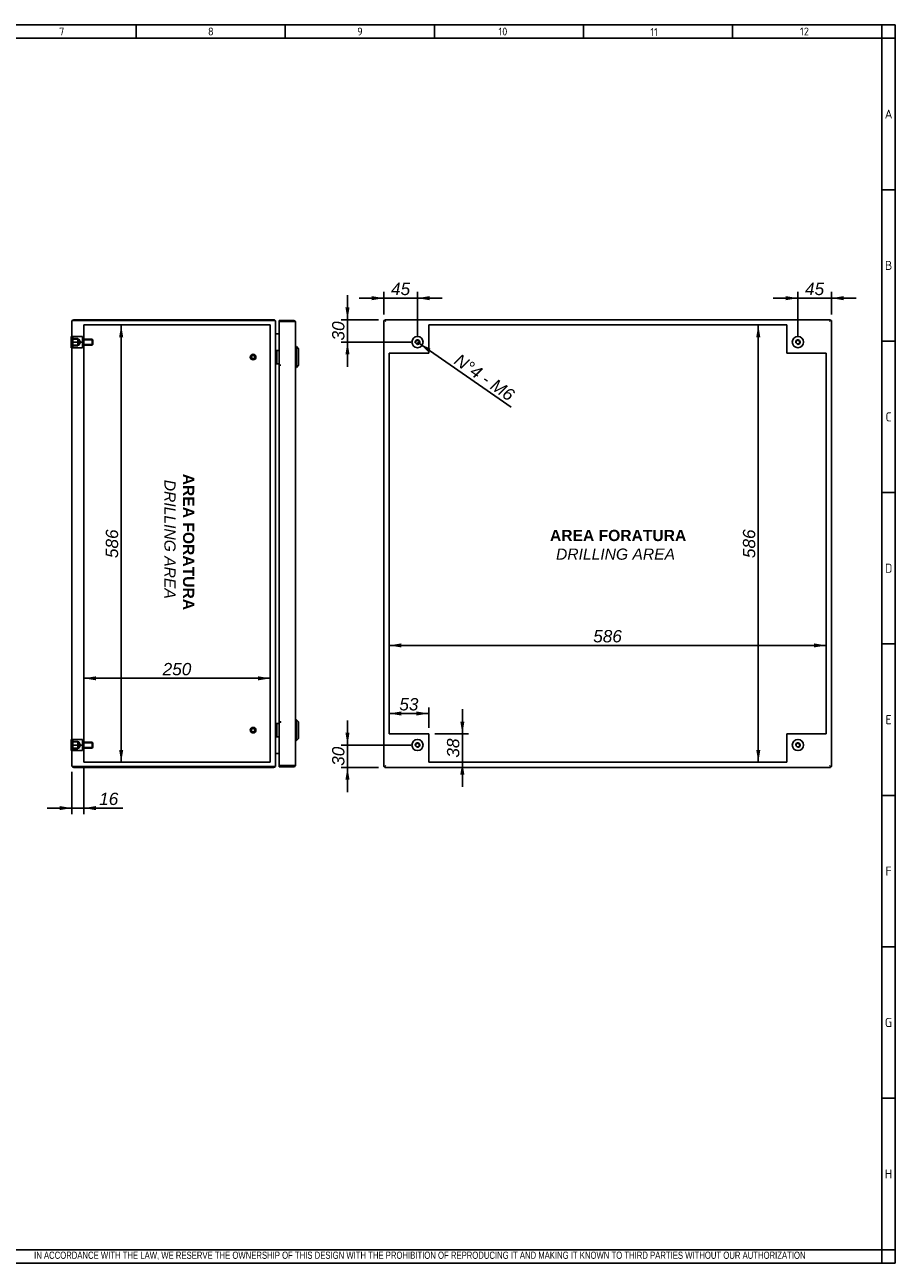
# Model space of a CAD drawing. Extents: x 6 to 412, y 11 to 288.
# Tile 3 of 3: x 218 to 412, y 11 to 288. Entities that reach past the tile are written whole.
import ezdxf
from ezdxf.enums import TextEntityAlignment as Align
from ezdxf.lldxf.tags import DXFTag

# ---------------------------------------------------------------- set-up
doc = ezdxf.new("R2010")
doc.units = 0
doc.layers.get('0').update_dxf_attribs({"linetype": 'CONTINUOUS'})
for name, color, linetype in [('_TRANSLATION', 7, 'CONTINUOUS'), ('AE00417_01', 7, 'CONTINUOUS'), ('AE00907_02', 7, 'CONTINUOUS'), ('C0000000', 7, 'CONTINUOUS'), ('C0000000_04', 7, 'CONTINUOUS'), ('C0000000_05', 7, 'CONTINUOUS'), ('C0000000_22', 7, 'CONTINUOUS'), ('C0000000_65', 7, 'CONTINUOUS'), ('DEFAULT', 7, 'CONTINUOUS'), ('DV3_DEFAULT', 7, 'CONTINUOUS'), ('DV4_DEFAULT', 7, 'CONTINUOUS'), ('SERRATURA_INF', 7, 'CONTINUOUS'), ('SERRATURA_SUP', 7, 'CONTINUOUS')]:
    doc.layers.add(name, color=color, linetype=linetype)
doc.styles.add('SEACAD_ARIAL', font='arial.ttf')
doc.styles.add('SEACAD_ARIALI', font='ariali.ttf')
tags = doc.linetypes.add('CENTER2', pattern=[28.575, 19.05, -3.175, 3.175, -3.175]).pattern_tags.tags
tags[10:11] = [DXFTag(74, 4), DXFTag(75, 0), DXFTag(340, '0'), DXFTag(46, 0.0), DXFTag(50, 0.0), DXFTag(44, 0.0), DXFTag(45, 0.0)]
tags[8:9] = [DXFTag(74, 4), DXFTag(75, 0), DXFTag(340, '0'), DXFTag(46, 0.0), DXFTag(50, 0.0), DXFTag(44, 0.0), DXFTag(45, 0.0)]
tags[6:7] = [DXFTag(74, 4), DXFTag(75, 0), DXFTag(340, '0'), DXFTag(46, 0.0), DXFTag(50, 0.0), DXFTag(44, 0.0), DXFTag(45, 0.0)]
tags[4:5] = [DXFTag(74, 4), DXFTag(75, 0), DXFTag(340, '0'), DXFTag(46, 0.0), DXFTag(50, 0.0), DXFTag(44, 0.0), DXFTag(45, 0.0)]
tags = doc.linetypes.add('HIDDEN2', pattern=[4.7625, 3.175, -1.5875]).pattern_tags.tags
tags[6:7] = [DXFTag(74, 4), DXFTag(75, 0), DXFTag(340, '0'), DXFTag(46, 0.0), DXFTag(50, 0.0), DXFTag(44, 0.0), DXFTag(45, 0.0)]
tags[4:5] = [DXFTag(74, 4), DXFTag(75, 0), DXFTag(340, '0'), DXFTag(46, 0.0), DXFTag(50, 0.0), DXFTag(44, 0.0), DXFTag(45, 0.0)]
doc.dimstyles.new('ISO', dxfattribs={"dimtxt": 0.458333, "dimasz": 0.458333, "dimexe": 0.229167, "dimexo": 0.229167, "dimgap": 0.114583, "dimtad": 1, "dimdec": 1, "dimlfac": 6, "dimtxsty": 'SEACAD_ARIAL', "dimsah": 1, "dimcen": 0.229167, "dimadec": 1, "dimazin": 3, "dimtfac": 0.7, "dimtdec": 3, "dimtmove": 0, "dimatfit": 3})

# ---------------------------------------------------------------- blocks, each defined once
blk = doc.blocks.new('SE2')
at = {"layer": 'AE00417_01', "color": 7, "linetype": 'HIDDEN2'}
for centre, radius in [((268.62, 213.36), 0.625), ((268.62, 213.36), 0.5), ((268.62, 213.36), 0.417), ((268.62, 213.36), 0.375), ((268.62, 130.03), 0.625), ((268.62, 130.03), 0.5), ((268.62, 130.03), 0.417), ((268.62, 130.03), 0.375)]:
    blk.add_circle(centre, radius, dxfattribs=at)
for centre in [(268.62, 213.36), (268.62, 130.03)]:
    blk.add_arc(centre, 0.397, 255, 195, dxfattribs=at)
at = {"layer": 'C0000000', "color": 7, "linetype": 'CONTINUOUS'}
for p, q in [((227.96, 215.45), (227.96, 217.95)), ((228.12, 217.95), (227.96, 217.95)), ((227.96, 215.45), (228.12, 215.45)), ((273.79, 214.86), (273.79, 214.86)), ((273.81, 214.86), (274.45, 214.86)), ((273.96, 214.7), (273.96, 212.03)), ((273.79, 211.86), (273.79, 211.86)), ((274.45, 211.86), (273.81, 211.86)), ((273.79, 131.53), (273.79, 131.53)), ((273.81, 131.53), (274.45, 131.53)), ((273.96, 131.36), (273.96, 128.7)), ((273.79, 128.53), (273.79, 128.53)), ((274.45, 128.53), (273.81, 128.53))]:
    blk.add_line(p, q, dxfattribs=at)
at = {"layer": 'C0000000', "color": 7, "linetype": 'HIDDEN2'}
for p, q in [((228.32, 217.95), (228.32, 216.7)), ((230.49, 217.95), (228.32, 217.95)), ((228.32, 217.53), (229.49, 217.53)), ((229.49, 217.39), (228.32, 217.39)), ((228.32, 216.7), (228.32, 215.45)), ((230.49, 216.7), (228.32, 216.7)), ((228.32, 216), (229.49, 216)), ((228.32, 215.86), (229.49, 215.86)), ((229.49, 215.86), (229.49, 217.53)), ((229.66, 217.39), (229.49, 217.39)), ((229.49, 216), (229.66, 216)), ((229.66, 216), (229.66, 217.39)), ((230.07, 216.7), (229.66, 217.39)), ((229.66, 216), (230.07, 216.7)), ((230.49, 217.95), (230.49, 216.7)), ((232.66, 217.36), (230.49, 217.36)), ((232.78, 217.23), (230.49, 217.23)), ((230.49, 216.7), (230.49, 215.45)), ((232.78, 216.16), (230.49, 216.16)), ((230.49, 216.03), (232.66, 216.03)), ((232.66, 217.36), (232.66, 216.03)), ((232.82, 217.2), (232.66, 217.36)), ((232.66, 216.03), (232.82, 216.2)), ((232.82, 216.2), (232.82, 217.2)), ((230.49, 215.45), (228.32, 215.45))]:
    blk.add_line(p, q, dxfattribs=at)
at = {"layer": 'C0000000', "color": 7, "linetype": 'CONTINUOUS'}
for centre, start, end in [((273.79, 214.7), 90, 180), ((273.79, 212.03), 180, 270), ((273.79, 131.36), 90, 180), ((273.79, 128.7), 180, 270)]:
    blk.add_arc(centre, 0.167, start, end, dxfattribs=at)
for points in [[(273.96, 214.7), (273.96, 214.86), (273.79, 214.86)], [(273.79, 211.86), (273.96, 211.86), (273.96, 212.03)], [(273.96, 131.36), (273.96, 131.53), (273.79, 131.53)], [(273.79, 128.53), (273.96, 128.53), (273.96, 128.7)]]:
    blk.add_rational_spline(points, [1, 0.707106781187, 1], degree=2, dxfattribs=at)
at = {"layer": 'C0000000_04', "color": 7, "linetype": 'HIDDEN2'}
for p, q in [((228.32, 127.95), (228.32, 126.7)), ((230.49, 127.95), (228.32, 127.95)), ((228.32, 127.53), (229.49, 127.53)), ((229.49, 127.39), (228.32, 127.39)), ((229.49, 125.86), (229.49, 127.53)), ((229.66, 127.39), (229.49, 127.39)), ((229.66, 126), (229.66, 127.39)), ((230.07, 126.7), (229.66, 127.39)), ((230.49, 127.95), (230.49, 126.7)), ((232.66, 127.36), (230.49, 127.36)), ((232.66, 127.36), (232.66, 126.03)), ((232.82, 127.2), (232.66, 127.36)), ((228.32, 126.7), (228.32, 125.45)), ((230.49, 126.7), (228.32, 126.7)), ((228.32, 126), (229.49, 126)), ((228.32, 125.86), (229.49, 125.86)), ((230.49, 125.45), (228.32, 125.45)), ((229.49, 126), (229.66, 126)), ((229.66, 126), (230.07, 126.7)), ((232.78, 127.23), (230.49, 127.23)), ((230.49, 126.7), (230.49, 125.45)), ((232.78, 126.16), (230.49, 126.16)), ((230.49, 126.03), (232.66, 126.03)), ((232.66, 126.03), (232.82, 126.2)), ((232.82, 126.2), (232.82, 127.2))]:
    blk.add_line(p, q, dxfattribs=at)
at = {"layer": 'C0000000_05', "color": 7, "linetype": 'CONTINUOUS'}
for p, q in [((227.96, 125.45), (227.96, 127.95)), ((228.12, 127.95), (227.96, 127.95)), ((227.96, 125.45), (228.12, 125.45))]:
    blk.add_line(p, q, dxfattribs=at)
at = {"layer": 'C0000000_22', "color": 7, "linetype": 'CONTINUOUS'}
for p, q in [((228.54, 221.5), (228.18, 221.5)), ((228.18, 221.5), (228.54, 221.5)), ((273.21, 221.7), (228.54, 221.7)), ((228.54, 221.5), (273.21, 221.5)), ((273.21, 221.5), (228.54, 221.5)), ((228.12, 122.11), (228.12, 221.28)), ((273.62, 122.11), (273.62, 221.28)), ((273.62, 221.28), (273.62, 221.28)), ((273.84, 218.56), (273.62, 218.56)), ((273.84, 218.56), (274.46, 218.56)), ((274.46, 218.56), (273.84, 218.56)), ((273.62, 124.83), (273.84, 124.83)), ((274.46, 124.83), (273.84, 124.83)), ((273.84, 124.83), (274.46, 124.83)), ((228.54, 121.9), (228.18, 121.9)), ((228.18, 121.9), (228.54, 121.9)), ((273.21, 121.9), (228.54, 121.9)), ((228.54, 121.9), (273.21, 121.9)), ((273.62, 122.11), (273.62, 122.11)), ((228.54, 121.7), (273.21, 121.7))]:
    blk.add_line(p, q, dxfattribs=at)
for centre, radius, start, end in [((228.54, 221.28), 0.417, 148.6677, 180), ((228.54, 221.28), 0.417, 90, 148.6677), ((273.21, 221.28), 0.417, 0, 90), ((273.84, 218.78), 0.217, 180, 270), ((273.84, 124.61), 0.217, 90, 180), ((228.54, 122.11), 0.417, 180, 211.3323), ((228.54, 122.11), 0.417, 211.3323, 270), ((273.21, 122.11), 0.417, 270, 0)]:
    blk.add_arc(centre, radius, start, end, dxfattribs=at)
for centre, major_axis, ratio, start_param, end_param in [((228.54, 221.28), (0.417, 0), 0.997824, 2.594742, 3.141593), ((273.21, 221.28), (-0.417, 0), 0.52, 3.141593, 4.712389), ((228.54, 122.11), (0.417, 0), 0.997824, 3.141593, 3.688444), ((273.21, 122.11), (0.417, 0), 0.52, 4.712389, 6.283185)]:
    blk.add_ellipse(centre, major_axis=major_axis, ratio=ratio, start_param=start_param, end_param=end_param, dxfattribs=at)
at = {"layer": 'C0000000_65', "color": 7, "linetype": 'CONTINUOUS'}
for p, q in [((274.46, 221.53), (274.46, 221.33)), ((274.46, 221.53), (277.71, 221.53)), ((274.46, 221.33), (277.71, 221.33)), ((274.66, 221.33), (276.07, 221.33)), ((276.07, 221.33), (276.57, 221.33)), ((276.57, 221.33), (276.57, 221.3)), ((277.71, 221.53), (277.71, 221.33)), ((278.06, 221.33), (277.71, 221.33)), ((274.66, 221.3), (274.46, 221.3)), ((274.46, 221.3), (274.46, 211.56)), ((277.71, 221.3), (274.66, 221.3)), ((277.71, 221.3), (278.06, 221.3)), ((278.12, 221.11), (278.12, 122.28)), ((274.66, 211.56), (274.46, 211.56)), ((274.79, 211.53), (274.46, 211.53)), ((274.46, 211.53), (274.46, 131.86)), ((274.79, 211.56), (274.66, 211.56)), ((274.79, 211.56), (274.79, 211.53)), ((274.79, 211.53), (274.79, 211.53)), ((274.46, 131.86), (274.79, 131.86)), ((274.66, 131.83), (274.46, 131.83)), ((274.46, 131.83), (274.46, 122.1)), ((274.66, 131.83), (274.79, 131.83)), ((274.79, 131.86), (274.79, 131.86)), ((274.79, 131.86), (274.79, 131.83)), ((274.66, 122.1), (274.46, 122.1)), ((274.46, 121.86), (274.46, 122.06)), ((277.71, 122.06), (274.46, 122.06)), ((277.71, 121.86), (274.46, 121.86)), ((274.66, 122.1), (277.71, 122.1)), ((274.66, 122.06), (276.07, 122.06)), ((276.57, 122.06), (276.07, 122.06)), ((276.57, 122.1), (276.57, 122.06)), ((277.71, 122.1), (278.06, 122.1)), ((278.06, 122.06), (277.71, 122.06)), ((277.71, 121.86), (277.71, 122.06))]:
    blk.add_line(p, q, dxfattribs=at)
for centre, radius, start, end in [((274.66, 221.33), 0.2, 179.9047, 189.4813), ((274.66, 221.33), 0.000333, 90, 270), ((277.71, 221.11), 0.417, 31.3323, 90), ((277.71, 221.11), 0.217, 57.7958, 90), ((277.71, 221.11), 0.417, 0, 31.3323), ((274.66, 122.06), 0.2, 170.5187, 180.0953), ((274.66, 122.06), 0.000333, 90, 270), ((277.71, 122.28), 0.217, 270, 302.2042), ((277.71, 122.28), 0.417, 270, 328.6677), ((277.71, 122.28), 0.417, 328.6677, 360)]:
    blk.add_arc(centre, radius, start, end, dxfattribs=at)
for centre, start_param, end_param in [((277.71, 221.11), 3.141593, 3.688444), ((277.71, 122.28), 2.594742, 3.141593)]:
    blk.add_ellipse(centre, major_axis=(-0.417, 0), ratio=0.846154, start_param=start_param, end_param=end_param, dxfattribs=at)
at = {"layer": 'DV3_DEFAULT', "color": 7, "linetype": 'CENTER2'}
for p, q in [((230.79, 122.86), (230.79, 220.53)), ((230.79, 220.53), (272.46, 220.53)), ((272.46, 220.53), (272.46, 122.86)), ((272.46, 122.86), (230.79, 122.86))]:
    blk.add_line(p, q, dxfattribs=at)
at = {"layer": 'SERRATURA_INF', "color": 7, "linetype": 'CONTINUOUS'}
for p, q in [((278.29, 132.36), (278.12, 132.36)), ((278.29, 127.7), (278.29, 132.36)), ((278.79, 131.86), (278.29, 132.36)), ((278.79, 131.86), (278.79, 128.2)), ((278.12, 127.7), (278.29, 127.7)), ((278.29, 127.7), (278.79, 128.2))]:
    blk.add_line(p, q, dxfattribs=at)
at = {"layer": 'SERRATURA_SUP', "color": 7, "linetype": 'CONTINUOUS'}
for p, q in [((278.29, 215.7), (278.12, 215.7)), ((278.29, 211.03), (278.29, 215.7)), ((278.79, 215.2), (278.29, 215.7)), ((278.79, 215.2), (278.79, 211.53)), ((278.12, 211.03), (278.29, 211.03)), ((278.29, 211.03), (278.79, 211.53))]:
    blk.add_line(p, q, dxfattribs=at)
blk = doc.blocks.new('SE3')
at = {"layer": 'AE00907_02', "color": 7, "linetype": 'CONTINUOUS'}
for p, q in [((397.65, 121.9), (397.65, 121.9)), ((397.65, 121.89), (397.65, 121.9)), ((397.65, 121.89), (397.65, 121.89))]:
    blk.add_line(p, q, dxfattribs=at)
at = {"layer": 'C0000000', "color": 7, "linetype": 'CONTINUOUS'}
for radius in [1.25, 0.41]:
    blk.add_circle((390.35, 216.7), radius, dxfattribs=at)
blk.add_arc((390.35, 216.7), 0.5, 255, 195, dxfattribs=at)
at = {"layer": 'C0000000_05', "color": 7, "linetype": 'CONTINUOUS'}
for centre, radius in [((305.35, 216.7), 1.25), ((305.35, 216.7), 0.41), ((305.35, 126.7), 1.25), ((390.35, 126.7), 1.25), ((305.35, 126.7), 0.41), ((390.35, 126.7), 0.41)]:
    blk.add_circle(centre, radius, dxfattribs=at)
for centre in [(305.35, 216.7), (305.35, 126.7), (390.35, 126.7)]:
    blk.add_arc(centre, 0.5, 255, 195, dxfattribs=at)
at = {"layer": 'C0000000_22', "color": 7, "linetype": 'CONTINUOUS'}
for p, q in [((297.85, 221.5), (297.85, 121.9)), ((297.85, 221.5), (298.05, 221.5)), ((298.05, 221.7), (298.05, 221.5)), ((397.65, 221.7), (298.05, 221.7)), ((298.05, 221.5), (298.26, 221.28)), ((298.05, 221.5), (298.26, 221.28)), ((397.65, 221.5), (397.43, 221.28)), ((397.65, 221.5), (397.43, 221.28)), ((397.65, 221.7), (397.65, 221.5)), ((397.85, 221.5), (397.65, 221.5)), ((397.85, 121.9), (397.85, 221.5)), ((297.85, 121.9), (298.05, 121.9)), ((298.05, 121.9), (298.26, 122.11)), ((298.05, 121.9), (298.26, 122.11)), ((298.05, 121.7), (298.05, 121.9)), ((397.65, 121.9), (397.43, 122.11)), ((397.65, 121.9), (397.43, 122.11)), ((397.85, 121.9), (397.65, 121.9)), ((397.65, 121.7), (397.65, 121.9)), ((298.05, 121.7), (397.65, 121.7))]:
    blk.add_line(p, q, dxfattribs=at)
at = {"layer": 'C0000000_65', "color": 7, "linetype": 'CONTINUOUS'}
for p, q in [((297.91, 221.53), (297.91, 221.5)), ((298.05, 221.53), (297.91, 221.53)), ((298.22, 221.33), (298.21, 221.33)), ((397.48, 221.33), (397.48, 221.33)), ((397.78, 221.53), (397.65, 221.53)), ((397.78, 221.53), (397.78, 221.5)), ((298.25, 221.29), (298.25, 221.29)), ((397.45, 221.3), (397.45, 221.3)), ((397.85, 221.3), (397.85, 221.3)), ((397.85, 211.56), (397.85, 221.3)), ((397.85, 211.56), (397.85, 211.56)), ((397.85, 211.56), (397.85, 211.53)), ((397.85, 211.53), (397.85, 131.86)), ((397.85, 211.53), (397.85, 211.53)), ((397.85, 131.86), (397.85, 131.86)), ((397.85, 131.86), (397.85, 131.83)), ((397.85, 122.1), (397.85, 131.83)), ((397.85, 131.83), (397.85, 131.83)), ((297.91, 121.86), (297.91, 121.9)), ((297.91, 121.86), (298.05, 121.86)), ((298.21, 122.06), (298.22, 122.06)), ((298.25, 122.1), (298.25, 122.1)), ((397.45, 122.1), (397.45, 122.1)), ((397.48, 122.06), (397.48, 122.06)), ((397.65, 121.86), (397.78, 121.86)), ((397.78, 121.86), (397.78, 121.9)), ((397.85, 122.1), (397.85, 122.1))]:
    blk.add_line(p, q, dxfattribs=at)
at = {"layer": 'DV4_DEFAULT', "color": 7, "linetype": 'CENTER2'}
for p, q in [((307.85, 220.53), (387.85, 220.53)), ((307.85, 214.2), (307.85, 220.53)), ((387.85, 220.53), (387.85, 214.2)), ((299.01, 129.2), (299.01, 214.2)), ((299.01, 214.2), (307.85, 214.2)), ((387.85, 214.2), (396.68, 214.2)), ((396.68, 214.2), (396.68, 129.2)), ((299.01, 129.2), (307.85, 129.2)), ((307.85, 129.2), (307.85, 122.86)), ((387.85, 122.86), (387.85, 129.2)), ((387.85, 129.2), (396.68, 129.2)), ((387.85, 122.86), (307.85, 122.86))]:
    blk.add_line(p, q, dxfattribs=at)
blk = doc.blocks.new('DMBLK183')
at = {"layer": 'DEFAULT', "linetype": 'CONTINUOUS'}
for points in [[(225.37, 112.16), (228.12, 112.62), (225.37, 113.08)], [(233.54, 112.16), (233.54, 113.08), (230.79, 112.62)]]:
    blk.add_hatch(color=7, dxfattribs=at).paths.add_polyline_path(points)
at = {"layer": 'DEFAULT', "color": 7, "linetype": 'CONTINUOUS'}
for p, q in [((228.12, 120.74), (228.12, 111.25)), ((230.79, 121.49), (230.79, 111.25)), ((222.62, 112.62), (239.54, 112.62))]:
    blk.add_line(p, q, dxfattribs=at)
at = {"layer": 'DEFAULT', "color": 7, "linetype": 'CONTINUOUS', "style": 'SEACAD_ARIALI'}
blk.add_text('16', height=2.75, dxfattribs=at).set_placement((234.23, 116.06), align=Align.TOP_LEFT)
blk = doc.blocks.new('DMBLK184')
at = {"layer": 'DEFAULT', "linetype": 'CONTINUOUS'}
for points in [[(233.54, 142.06), (230.79, 141.61), (233.54, 141.15)], [(269.71, 142.06), (269.71, 141.15), (272.46, 141.61)]]:
    blk.add_hatch(color=7, dxfattribs=at).paths.add_polyline_path(points)
at = {"layer": 'DEFAULT', "color": 7, "linetype": 'CONTINUOUS'}
blk.add_line((230.79, 141.61), (272.46, 141.61), dxfattribs=at)
at = {"layer": 'DEFAULT', "color": 7, "linetype": 'CONTINUOUS', "style": 'SEACAD_ARIALI'}
blk.add_text('250', height=2.75, dxfattribs=at).set_placement((248.41, 145.04), align=Align.TOP_LEFT)
blk = doc.blocks.new('DMBLK185')
at = {"layer": 'DEFAULT', "linetype": 'CONTINUOUS'}
for points in [[(239.6, 217.78), (239.15, 220.53), (238.69, 217.78)], [(239.6, 125.61), (238.69, 125.61), (239.15, 122.86)]]:
    blk.add_hatch(color=7, dxfattribs=at).paths.add_polyline_path(points)
at = {"layer": 'DEFAULT', "color": 7, "linetype": 'CONTINUOUS'}
blk.add_line((239.15, 122.86), (239.15, 220.53), dxfattribs=at)
at = {"layer": 'DEFAULT', "color": 7, "linetype": 'CONTINUOUS', "style": 'SEACAD_ARIALI'}
blk.add_text('586', height=2.75, rotation=90, dxfattribs=at).set_placement((235.71, 168.46), align=Align.TOP_LEFT)
blk = doc.blocks.new('DMBLK186')
at = {"layer": 'DEFAULT', "linetype": 'CONTINUOUS'}
for points in [[(381.04, 217.78), (381.95, 217.78), (381.49, 220.53)], [(381.04, 125.61), (381.49, 122.86), (381.95, 125.61)]]:
    blk.add_hatch(color=7, dxfattribs=at).paths.add_polyline_path(points)
at = {"layer": 'DEFAULT', "color": 7, "linetype": 'CONTINUOUS'}
blk.add_line((381.49, 122.86), (381.49, 220.53), dxfattribs=at)
at = {"layer": 'DEFAULT', "color": 7, "linetype": 'CONTINUOUS', "style": 'SEACAD_ARIALI'}
blk.add_text('586', height=2.75, rotation=90, dxfattribs=at).set_placement((378.06, 168.46), align=Align.TOP_LEFT)
blk = doc.blocks.new('DMBLK187')
at = {"layer": 'DEFAULT', "linetype": 'CONTINUOUS'}
for points in [[(301.76, 149.41), (299.01, 148.95), (301.76, 148.5)], [(393.93, 149.41), (393.93, 148.5), (396.68, 148.95)]]:
    blk.add_hatch(color=7, dxfattribs=at).paths.add_polyline_path(points)
at = {"layer": 'DEFAULT', "color": 7, "linetype": 'CONTINUOUS'}
blk.add_line((299.01, 148.95), (396.68, 148.95), dxfattribs=at)
at = {"layer": 'DEFAULT', "color": 7, "linetype": 'CONTINUOUS', "style": 'SEACAD_ARIALI'}
blk.add_text('586', height=2.75, dxfattribs=at).set_placement((344.61, 152.39), align=Align.TOP_LEFT)
blk = doc.blocks.new('DMBLK188')
at = {"layer": 'DEFAULT', "linetype": 'CONTINUOUS'}
for points in [[(295.1, 226.98), (295.1, 226.06), (297.85, 226.52)], [(308.1, 226.98), (305.35, 226.52), (308.1, 226.06)]]:
    blk.add_hatch(color=7, dxfattribs=at).paths.add_polyline_path(points)
at = {"layer": 'DEFAULT', "color": 7, "linetype": 'CONTINUOUS'}
for p, q in [((297.85, 222.87), (297.85, 227.9)), ((305.35, 218.07), (305.35, 227.9)), ((292.35, 226.52), (310.85, 226.52))]:
    blk.add_line(p, q, dxfattribs=at)
at = {"layer": 'DEFAULT', "color": 7, "linetype": 'CONTINUOUS', "style": 'SEACAD_ARIALI'}
blk.add_text('45', height=2.75, dxfattribs=at).set_placement((299.43, 229.96), align=Align.TOP_LEFT)
blk = doc.blocks.new('DMBLK189')
at = {"layer": 'DEFAULT', "linetype": 'CONTINUOUS'}
for points in [[(387.6, 226.98), (387.6, 226.06), (390.35, 226.52)], [(400.6, 226.98), (397.85, 226.52), (400.6, 226.06)]]:
    blk.add_hatch(color=7, dxfattribs=at).paths.add_polyline_path(points)
at = {"layer": 'DEFAULT', "color": 7, "linetype": 'CONTINUOUS'}
for p, q in [((390.35, 218.07), (390.35, 227.9)), ((397.85, 222.87), (397.85, 227.9)), ((384.85, 226.52), (403.35, 226.52))]:
    blk.add_line(p, q, dxfattribs=at)
at = {"layer": 'DEFAULT', "color": 7, "linetype": 'CONTINUOUS', "style": 'SEACAD_ARIALI'}
blk.add_text('45', height=2.75, dxfattribs=at).set_placement((391.93, 229.96), align=Align.TOP_LEFT)
blk = doc.blocks.new('DMBLK190')
at = {"layer": 'DEFAULT', "linetype": 'CONTINUOUS'}
for points in [[(289.25, 224.45), (289.71, 221.7), (290.16, 224.45)], [(289.25, 213.95), (290.16, 213.95), (289.71, 216.7)]]:
    blk.add_hatch(color=7, dxfattribs=at).paths.add_polyline_path(points)
at = {"layer": 'DEFAULT', "color": 7, "linetype": 'CONTINUOUS'}
for p, q in [((289.71, 227.2), (289.71, 211.2)), ((296.67, 221.7), (288.33, 221.7)), ((303.97, 216.7), (288.33, 216.7))]:
    blk.add_line(p, q, dxfattribs=at)
at = {"layer": 'DEFAULT', "color": 7, "linetype": 'CONTINUOUS', "style": 'SEACAD_ARIALI'}
blk.add_text('30', height=2.75, rotation=90, dxfattribs=at).set_placement((286.27, 217.06), align=Align.TOP_LEFT)
blk = doc.blocks.new('DMBLK191')
at = {"layer": 'DEFAULT', "linetype": 'CONTINUOUS'}
for points in [[(289.25, 129.45), (289.71, 126.7), (290.16, 129.45)], [(289.25, 118.95), (290.16, 118.95), (289.71, 121.7)]]:
    blk.add_hatch(color=7, dxfattribs=at).paths.add_polyline_path(points)
at = {"layer": 'DEFAULT', "color": 7, "linetype": 'CONTINUOUS'}
for p, q in [((289.71, 132.2), (289.71, 116.2)), ((303.97, 126.7), (288.33, 126.7)), ((296.67, 121.7), (288.33, 121.7))]:
    blk.add_line(p, q, dxfattribs=at)
at = {"layer": 'DEFAULT', "color": 7, "linetype": 'CONTINUOUS', "style": 'SEACAD_ARIALI'}
blk.add_text('30', height=2.75, rotation=90, dxfattribs=at).set_placement((286.27, 122.06), align=Align.TOP_LEFT)
blk = doc.blocks.new('DMBLK192')
at = {"layer": 'DEFAULT', "linetype": 'CONTINUOUS'}
for points in [[(301.76, 134.21), (299.01, 133.75), (301.76, 133.29)], [(305.1, 134.21), (305.1, 133.29), (307.85, 133.75)]]:
    blk.add_hatch(color=7, dxfattribs=at).paths.add_polyline_path(points)
at = {"layer": 'DEFAULT', "color": 7, "linetype": 'CONTINUOUS'}
for p, q in [((299.01, 130.57), (299.01, 135.12)), ((299.01, 133.75), (307.85, 133.75)), ((307.85, 130.57), (307.85, 135.12))]:
    blk.add_line(p, q, dxfattribs=at)
at = {"layer": 'DEFAULT', "color": 7, "linetype": 'CONTINUOUS', "style": 'SEACAD_ARIALI'}
blk.add_text('53', height=2.75, dxfattribs=at).set_placement((301.29, 137.19), align=Align.TOP_LEFT)
blk = doc.blocks.new('DMBLK193')
at = {"layer": 'DEFAULT', "linetype": 'CONTINUOUS'}
for points in [[(315.83, 131.95), (314.92, 131.95), (315.37, 129.2)], [(315.83, 120.11), (315.37, 122.86), (314.92, 120.11)]]:
    blk.add_hatch(color=7, dxfattribs=at).paths.add_polyline_path(points)
at = {"layer": 'DEFAULT', "color": 7, "linetype": 'CONTINUOUS'}
for p, q in [((315.37, 134.7), (315.37, 117.36)), ((309.22, 129.2), (316.75, 129.2)), ((309.22, 122.86), (316.75, 122.86))]:
    blk.add_line(p, q, dxfattribs=at)
at = {"layer": 'DEFAULT', "color": 7, "linetype": 'CONTINUOUS', "style": 'SEACAD_ARIALI'}
blk.add_text('38', height=2.75, rotation=90, dxfattribs=at).set_placement((311.94, 123.89), align=Align.TOP_LEFT)
blk = doc.blocks.new('DMBLK194')
at = {"layer": 'DEFAULT', "linetype": 'CONTINUOUS'}
blk.add_hatch(color=7, dxfattribs=at).paths.add_polyline_path([(308.28, 215.22), (305.76, 216.41), (307.76, 214.47)])
at = {"layer": 'DEFAULT', "color": 7, "linetype": 'CONTINUOUS'}
blk.add_line((305.35, 216.7), (326.29, 202.19), dxfattribs=at)
at = {"layer": 'DEFAULT', "color": 7, "linetype": 'CONTINUOUS', "style": 'SEACAD_ARIALI'}
blk.add_text('N°4 - M6', height=2.75, rotation=325.2882, dxfattribs=at).set_placement((314.85, 214.3), align=Align.TOP_LEFT)

msp = doc.modelspace()

# ---------------------------------------------------------------- linework, layer by layer
at = {"color": 7, "linetype": 'CONTINUOUS'}
for p, q in [((412.092, 287.588), (6.234, 287.588)), ((242.48, 287.588), (242.48, 284.56)), ((275.797, 287.588), (275.797, 284.56)), ((309.113, 287.588), (309.113, 284.56)), ((342.43, 287.588), (342.43, 284.56)), ((375.747, 287.588), (375.747, 284.56)), ((412.092, 10.959), (412.092, 287.588)), ((412.092, 250.738), (409.063, 250.738)), ((412.092, 216.917), (409.063, 216.917)), ((412.092, 183.095), (409.063, 183.095)), ((412.092, 149.274), (409.063, 149.274)), ((412.092, 115.452), (409.063, 115.452)), ((412.092, 81.631), (409.063, 81.631)), ((412.092, 47.809), (409.063, 47.809)), ((6.234, 10.959), (412.092, 10.959))]:
    msp.add_line(p, q, dxfattribs=at)
at = {"layer": 'DEFAULT', "color": 7, "linetype": 'CONTINUOUS'}
for p, q in [((409.063, 10.959), (409.063, 287.588)), ((412.092, 284.56), (6.234, 284.56)), ((6.234, 13.988), (412.092, 13.988))]:
    msp.add_line(p, q, dxfattribs=at)

# ---------------------------------------------------------------- block references
at = {"layer": 'DEFAULT'}
for name in ['SE2', 'SE3']:
    msp.add_blockref(name, (0, 0), dxfattribs=at)

# ---------------------------------------------------------------- texts
for s, insert, char_height, width, attachment_point in [('{\\fSolid Edge ANSI|b0||i0||c0|p34;\\C7;\\H1.766793;\\W1.;7}', (225.852, 285.196), 1.76679, 1.98765, 8), ('{\\fSolid Edge ANSI|b0||i0||c0|p34;\\C7;\\H1.766793;\\W1.;8}', (259.168, 285.196), 1.76679, 1.98765, 8), ('{\\fSolid Edge ANSI|b0||i0||c0|p34;\\C7;\\H1.766793;\\W1.;9}', (292.485, 285.196), 1.76679, 1.98765, 8), ('{\\fSolid Edge ANSI|b0||i0||c0|p34;\\C7;\\H1.766793;\\W1.;10}', (324.438, 285.196), 1.76679, 11.1986, 8), ('{\\fSolid Edge ANSI|b0||i0||c0|p34;\\C7;\\H1.766793;\\W1.;11}', (358.218, 285.073), 1.76679, 10.09104, 8), ('{\\fSolid Edge ANSI|b0||i0||c0|p34;\\C7;\\H1.766793;\\W1.;12}', (391.814, 285.196), 1.76679, 8.86043, 8), ('{\\fSolid Edge ANSI|b0||i0||c0|p34;\\C7;\\H2.019192;\\W1.;A}', (410.612, 266.645), 2.01919, 2.2716, 8), ('{\\fSolid Edge ANSI|b0||i0||c0|p34;\\C7;\\H2.019192;\\W1.;B}', (410.616, 232.824), 2.01919, 2.524, 8), ('{\\fSolid Edge ANSI|b0||i0||c0|p34;\\C7;\\H2.019192;\\W1.;C}', (410.614, 199.002), 2.01919, 2.3978, 8), ('{\\fSolid Edge ANSI|b0||i0||c0|p34;\\C7;\\H2.019192;\\W1.;D}', (410.616, 165.181), 2.01919, 2.524, 8), ('{\\fSolid Edge ANSI|b0||i0||c0|p34;\\C7;\\H2.019192;\\W1.;E}', (410.614, 131.359), 2.01919, 2.3978, 8), ('{\\fSolid Edge ANSI|b0||i0||c0|p34;\\C7;\\H2.019192;\\W1.;F}', (410.612, 97.538), 2.01919, 2.2716, 8), ('{\\fSolid Edge ANSI|b0||i0||c0|p34;\\C7;\\H2.019192;\\W1.;G}', (410.586, 63.716), 2.01919, 2.5871, 8), ('{\\fSolid Edge ANSI|b0||i0||c0|p34;\\C7;\\H2.019192;\\W1.;H}', (410.588, 29.895), 2.01919, 2.7133, 8), ('{\\fArial Narrow|b0||i0||c0|p34;\\C7;\\H1.6;\\W0.94;IN ACCORDANCE WITH THE LAW, WE RESERVE THE OWNERSHIP OF THIS DESIGN WITH THE PROHIBITION OF REPRODUCING IT AND MAKING IT KNOWN TO THIRD PARTIES WITHOUT OUR AUTHORIZATION}', (219.688, 11.652), 1.6, 181.99571, 7)]:
    msp.add_mtext(s, dxfattribs=dict(insert=insert, char_height=char_height, width=width, attachment_point=attachment_point))
at = {"layer": '_TRANSLATION', "insert": (252.113, 172.66), "char_height": 3, "width": 34.96354, "attachment_point": 5, "rotation": 270}
msp.add_mtext('{\\fArial|b0||i0||c0|p34;\\C7;\\H3.;\\W1.; }{\\fArial|b1||i0||c0|p34;\\C7;\\H2.5;\\W1.;AREA FORATURA \\P}{\\fArial|b0||i1||c0|p34;\\C7;\\H2.5;\\W1.;DRILLING AREA}', dxfattribs=at)
at = {"layer": '_TRANSLATION', "insert": (349.594, 171.414), "char_height": 3, "width": 34.96354, "attachment_point": 5}
msp.add_mtext('{\\fArial|b0||i0||c0|p34;\\C7;\\H3.;\\W1.; }{\\fArial|b1||i0||c0|p34;\\C7;\\H2.5;\\W1.;AREA FORATURA \\P}{\\fArial|b0||i1||c0|p34;\\C7;\\H2.5;\\W1.;DRILLING AREA}', dxfattribs=at)

# ---------------------------------------------------------------- dimensions: what is measured, and where the dimension line sits
at = {"layer": 'DEFAULT', "color": 7, "linetype": 'CONTINUOUS'}
for base, p1, p2, picture, middle in [((305.348, 226.521), (297.848, 221.495), (305.348, 216.696), 'DMBLK188', (301.598, 226.521)), ((397.848, 226.521), (390.348, 216.696), (397.848, 221.495), 'DMBLK189', (394.098, 226.521)), ((230.789, 112.62), (228.122, 122.113), (230.789, 122.863), 'DMBLK183', (233.271, 112.62))]:
    dim = msp.add_linear_dim(base=base, p1=p1, p2=p2, text='\\A1;<>', dimstyle='ISO', override={"dimtxt": 2.75, "dimasz": 2.75, "dimexe": 1.375, "dimexo": 1.375, "dimgap": 0.6875, "dimcen": 1.375}, dxfattribs=at)
    dim.commit()
    dim.dimension.update_dxf_attribs({"geometry": picture, "text_midpoint": middle, "dimtype": 160})
for base, p1, p2, angle, picture, middle, dimtype in [((289.706, 216.696), (298.049, 221.696), (305.348, 216.696), 90, 'DMBLK190', (289.706, 219.196), 160), ((239.146, 122.863), (230.789, 122.863), (230.789, 220.529), 90, 'DMBLK185', (239.146, 171.696), 161), ((381.494, 122.863), (387.848, 122.863), (387.848, 220.529), 90, 'DMBLK186', (381.494, 171.696), 161), ((299.015, 148.954), (299.015, 129.196), (396.682, 129.196), 0, 'DMBLK187', (347.848, 148.954), 161), ((230.789, 141.605), (230.789, 122.863), (272.455, 122.863), 0, 'DMBLK184', (251.622, 141.605), 161), ((299.015, 133.748), (299.015, 129.196), (307.848, 129.196), 0, 'DMBLK192', (303.432, 133.748), 161), ((315.374, 129.196), (307.848, 129.196), (307.848, 122.863), 270, 'DMBLK193', (315.374, 126.029), 161), ((289.706, 121.696), (305.348, 126.696), (298.049, 121.696), 90, 'DMBLK191', (289.706, 124.196), 160)]:
    dim = msp.add_linear_dim(base=base, p1=p1, p2=p2, angle=angle, text='\\A1;<>', dimstyle='ISO', override={"dimtxt": 2.75, "dimasz": 2.75, "dimexe": 1.375, "dimexo": 1.375, "dimgap": 0.6875, "dimcen": 1.375}, dxfattribs=at)
    dim.commit()
    dim.dimension.update_dxf_attribs({"geometry": picture, "text_midpoint": middle, "dimtype": dimtype})
dim = msp.add_radius_dim(center=(305.348, 216.696), mpoint=(305.759, 216.411), text='\\A1;N°4 - M6{}', dimstyle='ISO', override={"dimtxt": 2.75, "dimasz": 2.75, "dimexe": 1.375, "dimexo": 1.375, "dimgap": 0.6875, "dimcen": 1.375, "dimtolj": 1}, dxfattribs=at)
dim.commit()
dim.dimension.update_dxf_attribs({"geometry": 'DMBLK194', "text_midpoint": (312.101, 212.018), "dimtype": 164})

doc.saveas('drawing.dxf')
